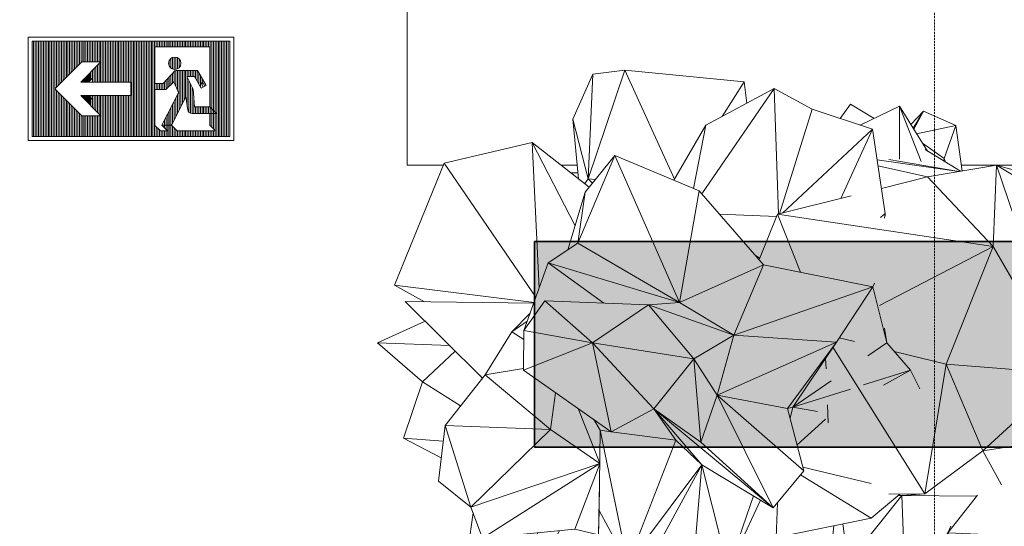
# Model space of a CAD drawing. Header units: millimetres. Extents: x 2016 to 102618, y -16590 to 68005.
# Tile 90 of 256: x 11900 to 14771, y 56147 to 57624. Entities that reach past the tile are written whole.
import ezdxf

# ---------------------------------------------------------------- set-up
doc = ezdxf.new("R2010")
doc.units = ezdxf.units.MM
doc.linetypes.add('dash 6_3', pattern=[9, 6, -3])
for name, color, linetype, lineweight in [('A-ANNO-NOTE', 131, 'Continuous', 5), ('A-DETL', 90, 'Continuous', 18), ('I-WALL', 2, 'Continuous', 13), ('L-PLNT', 71, 'Continuous', 13)]:
    doc.layers.add(name, color=color, linetype=linetype, lineweight=lineweight)
doc.layers.add('Water', color=131, linetype='Continuous')

# ---------------------------------------------------------------- blocks, each defined once
blk = doc.blocks.new('Enscape AssetDefinition - Ficus 1 - Enscape AssetDefinition - Ficus 1-940401-00 Begane grond')
at = {"layer": 'L-PLNT'}
for p, q in [((-284.8, 758.1), (-255.3, 800.3)), ((-186.4, 758.2), (-255.3, 800.3)), ((-79.1, 740.6), (-42.5, 779.5)), ((-72.5, 730), (-42.5, 779.5)), ((-42.5, 779.5), (-70.5, 726.9)), ((-42.5, 779.5), (51.7, 737.2)), ((51.7, 737.2), (-62.3, 713.6)), ((51.7, 737.2), (18.5, 641)), ((70.3, 604.8), (51.7, 737.2)), ((-45.1, 685.9), (18.5, 641)), ((65.6, 604), (-37.8, 667.2)), ((60.4, 603.1), (-177.6, 637.6)), ((61.1, 603.2), (-143, 638.8)), ((18.5, 641), (16.6, 634)), ((18.5, 641), (22, 630.7)), ((-30.6, 587.5), (-175, 620.5)), ((171, 622.1), (-30.6, 587.5)), ((171, 622.1), (160.6, 384.4)), ((375.1, 14.1), (171, 622.1)), ((171, 622.1), (296.9, 586.7)), ((171, 622.1), (293.7, 546.8)), ((-30.6, 587.5), (-165, 554.1)), ((160.6, 384.4), (-30.6, 587.5)), ((-252.7, 532.3), (-467.4, 478.9)), ((-467.4, 478.9), (-520.7, 349.3)), ((160.6, 384.4), (-467.4, 478.9)), ((-467.4, 478.9), (-401, 309.7)), ((160.6, 384.4), (-170.2, 212.5)), ((23.6, 41.3), (160.6, 384.4)), ((375.1, 14.1), (160.6, 384.4)), ((360.1, 267.4), (375.1, 14.1)), ((-287.6, 118.7), (-243.7, 107.8)), ((449.3, 121.9), (375.1, 14.1)), ((-306.1, 90.8), (-38.6, -336.8)), ((-327.4, 58.9), (-326.2, 27.7)), ((-127.3, 78.9), (23.6, 41.3)), ((23.6, 41.3), (-38.6, -336.8)), ((375.1, 14.1), (23.6, 41.3)), ((23.6, 41.3), (130.6, -211.3)), ((375.1, 14.1), (130.6, -211.3)), ((425.8, -142.2), (375.1, 14.1)), ((-322.1, -77.4), (-320, -129.7)), ((382.2, -172.5), (130.6, -211.3)), ((130.6, -211.3), (-38.6, -336.8)), ((185.2, -310.1), (130.6, -211.3)), ((-262, -537.4), (-105.3, -341.2)), ((-142.8, -337.7), (-38.6, -336.8)), ((-105.3, -341.2), (-117.3, -342.2)), ((-116, -341.1), (-105.3, -341.2)), ((-38.6, -336.8), (-105.3, -341.2)), ((113.1, -343.1), (-105.3, -341.2)), ((-105.3, -341.2), (-93.2, -666.9)), ((2.4, -562.9), (-93.2, -666.9)), ((-93.2, -666.9), (-248.5, -638.8)), ((-24, -641.2), (-93.2, -666.9)), ((-243.4, -677.6), (-96.7, -767.7)), ((-96.7, -767.7), (-42.3, -681)), ((-96.7, -767.7), (-295.1, -709.7)), ((-96.7, -767.7), (-41.4, -688.9))]:
    blk.add_line(p, q, dxfattribs=at)
blk = doc.blocks.new('Enscape AssetDefinition - Tree 07 - Enscape AssetDefinition - Tree 07-998198-00 Begane grond')
at = {"layer": 'L-PLNT'}
for p, q in [((-361.6, 1151.6), (-482.4, 1139.1)), ((-482.4, 1139.1), (-853, 827.2)), ((-482.4, 1139.1), (-558.7, 970.5)), ((-332.6, 1127.7), (-558.7, 970.5)), ((-196.5, 1099.6), (-162.3, 1077.1)), ((-558.7, 970.5), (-162.3, 1077.1)), ((-162.3, 1077.1), (-170.9, 879.1)), ((-52.7, 990.7), (-162.3, 1077.1)), ((-142.9, 1068.8), (-162.3, 1077.1)), ((-558.7, 970.5), (-853, 827.2)), ((-558.7, 970.5), (-584.1, 540.8)), ((-558.7, 970.5), (-170.9, 879.1)), ((-771.1, 905.2), (-857.5, 862.4)), ((-771.1, 905.2), (-782.9, 886.2)), ((-761.5, 904.2), (-771.1, 905.2)), ((-798.6, 873), (-1137.3, 812.3)), ((-584.1, 540.8), (-170.9, 879.1)), ((102.4, 805.8), (-170.9, 879.1)), ((-170.9, 879.1), (150, 434)), ((794, 835.7), (994.2, 495.3)), ((-1395.6, 473.9), (-1137.3, 812.3)), ((-1206.1, 665.2), (-853, 827.2)), ((-1137.3, 812.3), (-1206.1, 665.2)), ((-853, 827.2), (-1137.3, 812.3)), ((-853, 827.2), (-969.3, 359.9)), ((-853, 827.2), (-584.1, 540.8)), ((723.2, 829.9), (627.5, 704.8)), ((1007.5, 716.9), (855.9, 821.9)), ((512.2, 724.4), (627.5, 704.8)), ((150, 434), (627.5, 704.8)), ((627.5, 704.8), (402.9, 335.5)), ((711.1, 133), (627.5, 704.8)), ((994.2, 495.3), (627.5, 704.8)), ((1007.5, 716.9), (994.2, 495.3)), ((1007.5, 716.9), (1068.2, 469.1)), ((-1395.6, 473.9), (-1206.1, 665.2)), ((-1206.1, 665.2), (-969.3, 359.9)), ((-1098.2, 256.1), (-1206.1, 665.2)), ((198.1, 658.5), (150, 434)), ((-1027.2, 332.3), (-584.1, 540.8)), ((-969.3, 359.9), (-584.1, 540.8)), ((-584.1, 540.8), (-681.8, 393.8)), ((-584.1, 540.8), (150, 434)), ((-373.3, 262.6), (-584.1, 540.8)), ((994.2, 495.3), (711.1, 133)), ((858.5, 56.6), (994.2, 495.3)), ((1068.2, 469.1), (994.2, 495.3)), ((-1254.5, -42.6), (-1395.6, 473.9)), ((-1119.9, 232.8), (-1395.6, 473.9)), ((864.2, 53.6), (1068.2, 469.1)), ((1068.2, 469.1), (984.6, 91.2)), ((150, 434), (-373.3, 262.6)), ((150, 434), (402.9, 335.5)), ((309.6, 128.9), (150, 434)), ((-681.8, 393.8), (-1027.2, 332.3)), ((-681.8, 393.8), (-836.3, 213.4)), ((-373.3, 262.6), (-681.8, 393.8)), ((-969.3, 359.9), (-1027.2, 332.3)), ((-1174.1, 174.7), (-1027.2, 332.3)), ((-1083.4, -244.1), (-1027.2, 332.3)), ((-836.3, 213.4), (-1027.2, 332.3)), ((402.9, 335.5), (309.6, 128.9)), ((402.9, 335.5), (711.1, 133)), ((402.9, 335.5), (609, -28)), ((-373.3, 262.6), (-836.3, 213.4)), ((-373.3, 262.6), (-642.8, -40)), ((-113.7, 51.9), (-373.3, 262.6)), ((-373.3, 262.6), (309.6, 128.9)), ((-836.3, 213.4), (-1083.4, -244.1)), ((-642.8, -40), (-836.3, 213.4)), ((-1262.4, -275), (-1174.1, 174.7)), ((-1083.4, -244.1), (-1174.1, 174.7)), ((-113.7, 51.9), (309.6, 128.9)), ((609, -28), (309.6, 128.9)), ((309.6, 128.9), (484.5, -383.6)), ((711.1, 133), (609, -28)), ((991.9, -12.6), (711.1, 133)), ((889.7, 40.4), (984.6, 91.2)), ((984.6, 91.2), (1150.6, -323.8)), ((1007.6, -66.9), (984.6, 91.2)), ((-1274.9, 32.3), (-1419.9, -399.9)), ((-1275.4, 34), (-1389.2, -292.3)), ((-1254.5, -42.6), (-1202.1, 32.2)), ((-642.8, -40), (-113.7, 51.9)), ((-184.1, -341.3), (-113.7, 51.9)), ((-113.7, 51.9), (484.5, -383.6)), ((609, -28), (484.5, -383.6)), ((609, -28), (991.9, -12.6)), ((609, -28), (769.9, -288.7)), ((769.9, -288.7), (991.9, -12.6)), ((1074.7, -300.1), (991.9, -12.6)), ((-1419.9, -399.9), (-1254.5, -42.6)), ((-1254.5, -42.6), (-1217.9, -48.6)), ((-1226.7, -93.1), (-1254.5, -42.6)), ((-1083.4, -244.1), (-642.8, -40)), ((-701, -472.6), (-642.8, -40)), ((-184.1, -341.3), (-642.8, -40)), ((-1083.4, -244.1), (-1262.4, -275)), ((-955.8, -887.5), (-1083.4, -244.1)), ((-679.5, -873.1), (-1083.4, -244.1)), ((-1083.4, -244.1), (-701, -472.6)), ((-1170.9, -575.3), (-1262.4, -275)), ((-955.8, -887.5), (-1262.4, -275)), ((-1262.4, -275), (-1013.1, -902.3)), ((-1419.9, -399.9), (-1389.2, -292.3)), ((484.5, -383.6), (769.9, -288.7)), ((769.9, -288.7), (574.6, -789.3)), ((769.9, -288.7), (1074.7, -300.1)), ((807.2, -583.9), (769.9, -288.7)), ((807.2, -583.9), (1074.7, -300.1)), ((-701, -472.6), (-184.1, -341.3)), ((-203.3, -735.6), (-184.1, -341.3)), ((-184.1, -341.3), (484.5, -383.6)), ((270.1, -602.1), (-184.1, -341.3)), ((1150.6, -323.8), (976.6, -689.5)), ((1058.1, -415), (1045.8, -330.7)), ((1150.6, -323.8), (1058.1, -415)), ((1027.6, -350), (1058.1, -415)), ((-1419.9, -399.9), (-1219.9, -414.4)), ((-1419.9, -399.9), (-1115.8, -923.2)), ((-1419.9, -399.9), (-1407.3, -574.4)), ((270.1, -602.1), (484.5, -383.6)), ((484.5, -383.6), (574.6, -789.3)), ((921.5, -462.6), (1058.1, -415)), ((976.6, -689.5), (1058.1, -415)), ((-679.5, -873.1), (-701, -472.6)), ((-203.3, -735.6), (-701, -472.6)), ((976.6, -689.5), (858.2, -529.7)), ((-1407.3, -574.4), (-1115.8, -923.2)), ((-1013.1, -902.3), (-1170.9, -575.3)), ((-203.3, -735.6), (270.1, -602.1)), ((205.9, -913.7), (270.1, -602.1)), ((270.1, -602.1), (574.6, -789.3)), ((807.2, -583.9), (478.6, -1046.5)), ((574.6, -789.3), (807.2, -583.9)), ((807.2, -583.9), (701.3, -733.9)), ((701.3, -733.9), (976.6, -689.5)), ((741.1, -875.1), (976.6, -689.5)), ((976.6, -689.5), (904, -774.8)), ((-1115.8, -923.2), (-1089.3, -744.4)), ((-203.3, -735.6), (-679.5, -873.1)), ((-141.6, -981.6), (-203.3, -735.6)), ((-203.3, -735.6), (205.9, -913.7)), ((478.6, -1046.5), (701.3, -733.9)), ((701.3, -733.9), (741.1, -875.1)), ((741.1, -875.1), (904, -774.8)), ((778.3, -1110.3), (904, -774.8)), ((886.2, -972.4), (918.7, -757.6)), ((904, -774.8), (886.2, -972.4)), ((205.9, -913.7), (574.6, -789.3)), ((574.6, -789.3), (478.6, -1046.5)), ((-1013.1, -902.3), (-955.8, -887.5)), ((-679.5, -873.1), (-955.8, -887.5)), ((-684.7, -1097.5), (-955.8, -887.5)), ((-684.7, -1097.5), (-679.5, -873.1)), ((-141.6, -981.6), (-679.5, -873.1)), ((531.5, -1164.7), (741.1, -875.1)), ((599.1, -877.4), (741.1, -875.1)), ((741.1, -875.1), (778.3, -1110.3)), ((-627.1, -1153.3), (-1013.1, -902.3)), ((-1013.1, -902.3), (-861.7, -1021.1)), ((-684.7, -1097.5), (-1013.1, -902.3)), ((205.9, -913.7), (-141.6, -981.6)), ((205.9, -913.7), (478.6, -1046.5)), ((-1115.8, -923.2), (-861.7, -1021.1)), ((-1003, -1322.5), (-1115.8, -923.2)), ((778.3, -1110.3), (886.2, -972.4)), ((-141.6, -981.6), (-684.7, -1097.5)), ((-141.6, -981.6), (-627.1, -1153.3)), ((-197.7, -1049.3), (-141.6, -981.6)), ((-141.6, -981.6), (478.6, -1046.5)), ((-1003, -1322.5), (-861.7, -1021.1)), ((-684.7, -1504.8), (-861.7, -1021.1)), ((-627.1, -1153.3), (-861.7, -1021.1)), ((-197.7, -1049.3), (-627.1, -1153.3)), ((-197.7, -1049.3), (-364.2, -1207.3)), ((-197.7, -1049.3), (478.6, -1046.5)), ((23.4, -1377.2), (-197.7, -1049.3)), ((-197.7, -1049.3), (265.5, -1091.7)), ((478.6, -1046.5), (265.5, -1091.7)), ((302.5, -1348.4), (434.5, -1055.9)), ((482.9, -1040.6), (531.5, -1164.7)), ((-684.7, -1097.5), (-627.1, -1153.3)), ((23.4, -1377.2), (265.5, -1091.7)), ((302.5, -1348.4), (265.5, -1091.7)), ((415.7, -1097.6), (531.5, -1164.7)), ((778.3, -1110.3), (528.5, -1258)), ((531.5, -1164.7), (778.3, -1110.3)), ((531.5, -1164.7), (395.6, -1142.1)), ((-684.7, -1504.8), (-627.1, -1153.3)), ((-364.2, -1207.3), (-627.1, -1153.3)), ((531.5, -1164.7), (528.5, -1258)), ((369.9, -1199.1), (528.5, -1258)), ((-364.2, -1207.3), (-684.7, -1504.8)), ((-222, -1444.9), (-364.2, -1207.3)), ((23.4, -1377.2), (-364.2, -1207.3)), ((-783.9, -1556.8), (-1003, -1322.5)), ((-684.7, -1504.8), (-1003, -1322.5)), ((-222, -1444.9), (302.5, -1348.4)), ((302.5, -1348.4), (23.4, -1377.2)), ((23.4, -1377.2), (-222, -1444.9)), ((-31.3, -1409.8), (-429.1, -1636.5)), ((-19.4, -1407.6), (-266.1, -1593.3)), ((-222, -1444.9), (-684.7, -1504.8)), ((-222, -1444.9), (-429.1, -1636.5)), ((-684.7, -1504.8), (-783.9, -1556.8)), ((-429.1, -1636.5), (-684.7, -1504.8)), ((-429.1, -1636.5), (-783.9, -1556.8)), ((-266.1, -1593.3), (-429.1, -1636.5))]:
    blk.add_line(p, q, dxfattribs=at)
blk = doc.blocks.new('Enscape AssetDefinition - Palm 14 - Enscape AssetDefinition - Palm 14-991509-00 Begane grond')
at = {"layer": 'L-PLNT'}
for p, q in [((-327.2, 582), (-220.5, 899)), ((-220.5, 899), (-313.6, 887.6)), ((-76, 581), (-220.5, 899)), ((126.7, 865.4), (-220.5, 899)), ((-372, 755.9), (-313.6, 887.6)), ((-327.2, 582), (-313.6, 887.6)), ((62.7, 764.3), (126.7, 865.4)), ((126.7, 865.4), (134.5, 802.6)), ((214.8, 845.4), (3.6, 538)), ((15.1, 739), (214.8, 845.4)), ((214.8, 845.4), (325.6, 785.5)), ((214.8, 845.4), (226.9, 479.5)), ((325.6, 785.5), (229.9, 480.2)), ((325.6, 785.5), (501.2, 726.5)), ((464.9, 738.7), (580.2, 793.7)), ((579.5, 639.4), (580.2, 793.7)), ((643.5, 633), (580.2, 793.7)), ((580.2, 793.7), (661.1, 663.1)), ((-355.5, 582.5), (-372, 755.9)), ((-327.2, 582), (-372, 755.9)), ((-77.8, 577.8), (15.1, 739)), ((15.1, 739), (-20.5, 553.8)), ((238.9, 482.4), (501.2, 726.5)), ((501.2, 726.5), (409.1, 524.7)), ((501.2, 726.5), (538.1, 480.8)), ((-490.7, 688.5), (-747, 627.5)), ((-365.8, 444.9), (-490.7, 688.5)), ((-490.7, 688.5), (-470.5, 263)), ((-324.4, 558.1), (-490.7, 688.5)), ((-249.9, 649.9), (-358.1, 394.6)), ((-249.9, 649.9), (-336.5, 543.1)), ((-249.9, 649.9), (-61.1, 221.4)), ((-4.2, 547), (-249.9, 649.9)), ((-747, 627.5), (-892.7, 272.1)), ((-480.1, 236.6), (-747, 627.5)), ((-327.2, 582), (-337.1, 568.1)), ((-314.8, 569.9), (-327.2, 582)), ((-327.2, 582), (-315.1, 569.5)), ((-327.2, 582), (-306.4, 580.3)), ((-4.2, 547), (-61.1, 221.4)), ((183.2, 331.5), (-4.2, 547)), ((-336.5, 543.1), (-386.6, 375.4)), ((-336.5, 543.1), (-358.1, 394.6)), ((54.8, 479.2), (221.8, 471.8)), ((524.3, 469), (538.1, 480.8)), ((538.1, 480.8), (536.4, 467.2)), ((538.1, 480.8), (537.8, 474.2)), ((-358.1, 394.6), (-443.8, 337)), ((-358.1, 394.6), (-61.1, 221.4)), ((159, 359.3), (172.1, 350.9)), ((-443.8, 337), (-515.1, 139.8)), ((-443.8, 337), (-282.4, 219.8)), ((-61.1, 221.4), (-443.8, 337)), ((-61.1, 221.4), (183.2, 331.5)), ((183.2, 331.5), (96.7, 125.8)), ((183.2, 331.5), (502, 267.3)), ((-485.5, 221.7), (-892.7, 272.1)), ((-892.7, 272.1), (-804.6, 223.9)), ((96.7, 125.8), (502, 267.3)), ((396.2, 106.1), (502, 267.3)), ((502, 267.3), (507.4, 277.9)), ((543.2, 104.1), (502, 267.3)), ((-635.4, 1.3), (-861.4, 224.6)), ((-486.1, 219.8), (-861.4, 224.6)), ((-515.1, 139.8), (-454.2, 226.3)), ((-454.2, 226.3), (-152.1, 214.8)), ((-315.3, 104.2), (-454.2, 226.3)), ((-152.1, 214.8), (-315.3, 104.2)), ((-61.1, 221.4), (-152.1, 214.8)), ((-152.1, 214.8), (96.7, 125.8)), ((-20.1, 57.6), (-152.1, 214.8)), ((-61.1, 221.4), (96.7, 125.8)), ((-496.8, 190.5), (-550, 135.7)), ((-802.7, 166.6), (-941.4, 104.3)), ((-550, 135.7), (-505.4, 166.7)), ((536.6, 147.1), (543.2, 104.1)), ((-628.3, 10.2), (-550, 135.7)), ((-550, 135.7), (-515.4, 113.6)), ((-516.6, 24.2), (-515.1, 139.8)), ((-315.3, 104.2), (-515.1, 139.8)), ((96.7, 125.8), (-20.1, 57.6)), ((48.6, -48.4), (96.7, 125.8)), ((396.2, 106.1), (96.7, 125.8)), ((-941.4, 104.3), (-811, -10.3)), ((-730.9, 95.7), (-941.4, 104.3)), ((-516.6, 24.2), (-315.3, 104.2)), ((-135.9, -88.6), (-315.3, 104.2)), ((-315.3, 104.2), (-260.5, -155.3)), ((-20.1, 57.6), (-315.3, 104.2)), ((48.6, -48.4), (396.2, 106.1)), ((253.4, -87.5), (396.2, 106.1)), ((269.3, -83.9), (396.2, 106.1)), ((543.2, 104.1), (487.7, 66)), ((543.2, 104.1), (611.6, 24.2)), ((-715.1, 80), (-811, -10.3)), ((-135.9, -88.6), (-20.1, 57.6)), ((0.8, -186.1), (-20.1, 57.6)), ((48.6, -48.4), (-20.1, 57.6)), ((-628.3, 10.2), (-516.5, 28.9)), ((-744.6, -136.9), (-628.3, 10.2)), ((-642, 7.8), (-636.6, -0.3)), ((-437.7, -148.9), (-628.3, 10.2)), ((-260.5, -155.3), (-516.6, 24.2)), ((611.6, 24.2), (474.7, -19)), ((611.6, 24.2), (533.1, -19.3)), ((611.6, 24.2), (639.2, -30.3)), ((-866.2, -174), (-811, -10.3)), ((-811, -10.3), (-699.4, -79.7)), ((381, -7.2), (269.3, -83.9)), ((-437.7, -148.9), (-422.8, -41.5)), ((0.8, -186.1), (48.6, -48.4)), ((212, -377.1), (48.6, -48.4)), ((48.6, -48.4), (253.4, -87.5)), ((48.6, -48.4), (300.9, -269.3)), ((437.4, -30.8), (269.3, -83.9)), ((253.4, -87.5), (269.3, -83.9)), ((260.8, -116.1), (269.3, -83.9)), ((269.3, -83.9), (340.8, -96.2)), ((-293.9, -246.8), (-357.2, -87.5)), ((-260.5, -155.3), (-135.9, -88.6)), ((-72.5, -180.3), (-135.9, -88.6)), ((3.5, -251.5), (-135.9, -88.6)), ((212, -377.1), (-135.9, -88.6)), ((-135.9, -88.6), (0.8, -186.1)), ((300.9, -269.3), (253.4, -87.5)), ((-764, -299.7), (-744.6, -136.9)), ((-669.4, -375), (-744.6, -136.9)), ((-437.7, -148.9), (-744.6, -136.9)), ((-292.7, -150.4), (-310.9, -120)), ((364.5, -119), (281.2, -193.9)), ((-437.7, -148.9), (-669.4, -375)), ((-293.9, -247.6), (-437.7, -148.9)), ((-295.6, -385.5), (-292.7, -150.4)), ((-292.7, -150.4), (-260.5, -155.3)), ((-292.7, -150.4), (-212, -539.6)), ((-72.5, -180.3), (-260.5, -155.3)), ((-755.9, -231.3), (-866.2, -174)), ((-750.2, -183.1), (-866.2, -174)), ((-212, -539.6), (-72.5, -180.3)), ((3.5, -251.5), (-72.5, -180.3)), ((212, -377.1), (0.8, -186.1)), ((-669.4, -375), (-293.9, -248.1)), ((-635.9, -466.2), (-293.9, -248.2)), ((-366.5, -439.6), (-293.9, -249.1)), ((3.5, -251.5), (-219.3, -662.6)), ((3.5, -251.5), (-212, -539.6)), ((-27.9, -635.5), (3.5, -251.5)), ((80.5, -557.1), (3.5, -251.5)), ((3.5, -251.5), (212, -377.1)), ((212, -377.1), (300.9, -269.3)), ((497, -407.7), (291.4, -280.8)), ((497, -306), (298.1, -258.4)), ((-669.4, -375), (-764, -299.7)), ((-297.6, -455.7), (-294.6, -304.4)), ((154.5, -342.5), (80.5, -557.1)), ((497, -407.7), (580.5, -337.4)), ((80.5, -557.1), (175.1, -354.9)), ((220.6, -463.7), (224, -362.5)), ((-663.3, -391.7), (-686.2, -552.6)), ((-669.4, -375), (-635.9, -466.2)), ((-295.6, -385.5), (-297.6, -455.7)), ((-212, -539.6), (-295.6, -385.5)), ((497, -407.7), (220.6, -463.7)), ((357.2, -708.2), (388.7, -429.6)), ((453.3, -711.8), (415, -424.3)), ((-366.5, -439.6), (-635.9, -466.2)), ((-599.4, -744.8), (-307.4, -455.7)), ((-476.8, -450.5), (-446.8, -505.4)), ((-446.8, -505.4), (-411.7, -444.1)), ((-307.4, -455.7), (-446.8, -505.4)), ((-366.5, -439.6), (-297.6, -455.7)), ((-307.4, -455.7), (-308.6, -453.1)), ((-300.3, -455), (-307.4, -455.7)), ((-241.7, -849.8), (-307.4, -455.7)), ((-219.3, -662.6), (-297.6, -455.7)), ((-297.6, -455.7), (-212, -539.6)), ((-638.1, -460.3), (-686.2, -552.6)), ((220.6, -463.7), (80.5, -557.1)), ((-446.8, -505.4), (-686.2, -552.6)), ((-677.4, -694.2), (-446.8, -505.4)), ((-446.8, -505.4), (-599.4, -744.8)), ((166.2, -500), (357.2, -708.2)), ((441.9, -510.8), (423.7, -489.7)), ((-219.3, -662.6), (-212, -539.6)), ((113.6, -535), (101, -823.4)), ((-686.2, -552.6), (-677.4, -694.2)), ((80.5, -557.1), (-27.9, -635.5)), ((-43.3, -738), (40.8, -585.8)), ((-241.7, -849.8), (-81.6, -643.1)), ((-241.7, -849.8), (-195.9, -659.3)), ((-27.9, -635.5), (-219.3, -662.6)), ((-43.3, -738), (-75.3, -642.2)), ((-43.3, -738), (-54.9, -639.3)), ((-677.4, -694.2), (-599.4, -744.8)), ((101, -823.4), (357.2, -708.2)), ((453.3, -711.8), (357.2, -708.2)), ((-599.4, -744.8), (-241.7, -849.8)), ((-599.4, -744.8), (-348.7, -882.4)), ((-43.3, -738), (101, -823.4)), ((-348.7, -882.4), (-241.7, -849.8))]:
    blk.add_line(p, q, dxfattribs=at)
blk = doc.blocks.new('NLRS_00_NEN-EN ISO 7010_E001 - vluchtweg links-4415713-00 Begane grond')
at = {"layer": 'A-ANNO-NOTE', "lineweight": 9}
for p, q in [((-3, 0), (-3, -3.015)), ((3, 0), (-3, 0)), ((-2.883, -0.117), (2.883, -0.117)), ((-2.883, -2.898), (-2.883, -0.117)), ((-2.835, -0.117), (-2.835, -2.898)), ((-2.788, -0.117), (-2.788, -2.898)), ((-2.74, -0.117), (-2.74, -2.898)), ((-2.692, -0.117), (-2.692, -2.898)), ((-2.645, -0.117), (-2.645, -2.898)), ((-2.597, -0.117), (-2.597, -2.898)), ((-2.549, -0.117), (-2.549, -2.898)), ((-2.502, -0.117), (-2.502, -2.898)), ((-2.454, -0.117), (-2.454, -2.898)), ((-2.406, -0.117), (-2.406, -2.898)), ((-2.359, -0.117), (-2.359, -2.898)), ((-2.311, -0.117), (-2.311, -2.898)), ((-2.263, -0.117), (-2.263, -2.898)), ((-2.216, -0.117), (-2.216, -2.898)), ((-2.168, -0.117), (-2.168, -1.459)), ((-2.12, -0.117), (-2.12, -1.411)), ((-2.073, -0.117), (-2.073, -1.364)), ((-2.025, -0.117), (-2.025, -1.316)), ((-1.978, -0.117), (-1.978, -1.268)), ((-1.93, -0.117), (-1.93, -1.221)), ((-1.882, -0.117), (-1.882, -1.173)), ((-1.835, -0.117), (-1.835, -1.125)), ((-1.787, -0.117), (-1.787, -1.078)), ((-1.739, -0.117), (-1.739, -1.03)), ((-1.692, -0.117), (-1.692, -0.983)), ((-1.644, -0.117), (-1.644, -0.935)), ((-1.596, -0.117), (-1.596, -0.887)), ((-1.549, -0.117), (-1.549, -0.84)), ((-1.501, -0.117), (-1.501, -0.792)), ((-1.453, -0.117), (-1.453, -0.744)), ((-1.406, -0.117), (-1.406, -0.724)), ((-1.358, -0.117), (-1.358, -0.724)), ((-1.31, -0.117), (-1.31, -0.724)), ((-1.263, -0.117), (-1.263, -0.724)), ((-1.215, -0.117), (-1.215, -0.724)), ((-1.167, -0.117), (-1.167, -0.724)), ((-1.12, -0.117), (-1.12, -0.724)), ((-1.072, -0.117), (-1.072, -0.724)), ((-1.025, -0.117), (-1.025, -0.724)), ((-0.977, -0.117), (-0.977, -0.724)), ((-0.929, -0.117), (-0.929, -0.724)), ((-0.882, -0.117), (-0.882, -0.724)), ((-0.834, -0.117), (-0.834, -1.313)), ((-0.786, -0.117), (-0.786, -1.313)), ((-0.739, -0.117), (-0.739, -1.313)), ((-0.691, -0.117), (-0.691, -1.313)), ((-0.643, -0.117), (-0.643, -1.313)), ((-0.596, -0.117), (-0.596, -1.313)), ((-0.548, -0.117), (-0.548, -1.313)), ((-0.5, -0.117), (-0.5, -1.313)), ((-0.453, -0.117), (-0.453, -1.313)), ((-0.405, -0.117), (-0.405, -1.313)), ((-0.357, -0.117), (-0.357, -1.313)), ((-0.31, -0.117), (-0.31, -1.313)), ((-0.262, -0.117), (-0.262, -1.313)), ((-0.214, -0.117), (-0.214, -1.313)), ((-0.167, -0.117), (-0.167, -1.313)), ((-0.119, -0.117), (-0.119, -1.313)), ((-0.071, -0.117), (-0.071, -1.313)), ((-0.024, -0.117), (-0.024, -1.313)), ((0.024, -0.117), (0.024, -2.898)), ((0.071, -0.117), (0.071, -2.898)), ((0.119, -0.117), (0.119, -2.898)), ((0.167, -0.117), (0.167, -2.898)), ((0.214, -0.117), (0.214, -2.898)), ((0.262, -0.117), (0.262, -2.898)), ((0.31, -0.117), (0.31, -2.898)), ((0.357, -0.117), (0.357, -2.898)), ((0.405, -0.117), (0.405, -2.898)), ((0.453, -0.117), (0.453, -2.898)), ((0.5, -0.117), (0.5, -2.898)), ((0.548, -0.117), (0.548, -2.898)), ((0.596, -0.117), (0.596, -2.898)), ((0.643, -0.117), (0.643, -2.898)), ((0.691, -0.117), (0.691, -2.898)), ((0.696, -0.279), (2.304, -0.279)), ((0.696, -1.356), (0.696, -0.279)), ((0.739, -0.117), (0.739, -0.279)), ((0.786, -0.117), (0.786, -0.279)), ((0.834, -0.117), (0.834, -0.279)), ((0.882, -0.117), (0.882, -0.279)), ((0.929, -0.117), (0.929, -0.279)), ((0.977, -0.117), (0.977, -0.279)), ((1.025, -0.117), (1.025, -0.279)), ((1.072, -0.117), (1.072, -0.279)), ((1.12, -0.117), (1.12, -0.279)), ((1.167, -0.117), (1.167, -0.279)), ((1.215, -0.117), (1.215, -0.279)), ((1.263, -0.117), (1.263, -0.279)), ((1.31, -0.117), (1.31, -0.279)), ((1.358, -0.117), (1.358, -0.279)), ((1.406, -0.117), (1.406, -0.279)), ((1.453, -0.117), (1.453, -0.279)), ((1.501, -0.117), (1.501, -0.279)), ((1.549, -0.117), (1.549, -0.279)), ((1.596, -0.117), (1.596, -0.279)), ((1.644, -0.117), (1.644, -0.279)), ((1.692, -0.117), (1.692, -0.279)), ((1.739, -0.117), (1.739, -0.279)), ((1.787, -0.117), (1.787, -0.279)), ((1.835, -0.117), (1.835, -0.279)), ((1.882, -0.117), (1.882, -0.279)), ((1.93, -0.117), (1.93, -0.279)), ((1.977, -0.117), (1.977, -0.279)), ((2.026, -0.117), (2.026, -0.279)), ((2.073, -0.117), (2.073, -0.279)), ((2.121, -0.117), (2.121, -0.279)), ((2.169, -0.117), (2.169, -0.279)), ((2.216, -0.117), (2.216, -0.279)), ((2.264, -0.117), (2.264, -0.279)), ((2.304, -0.279), (2.304, -2.033)), ((2.311, -0.117), (2.311, -2.578)), ((2.359, -0.117), (2.359, -2.625)), ((2.406, -0.117), (2.406, -2.673)), ((2.454, -0.117), (2.454, -2.721)), ((2.502, -0.117), (2.502, -2.898)), ((2.549, -0.117), (2.549, -2.898)), ((2.597, -0.117), (2.597, -2.898)), ((2.645, -0.117), (2.645, -2.898)), ((2.692, -0.117), (2.692, -2.898)), ((2.74, -0.117), (2.74, -2.898)), ((2.788, -0.117), (2.788, -2.898)), ((2.835, -0.117), (2.835, -2.898)), ((2.883, -0.117), (2.883, -2.898)), ((3, -3.015), (3, 0)), ((-1.433, -0.724), (-2.216, -1.507)), ((-0.875, -0.724), (-1.464, -1.313)), ((-0.875, -0.724), (-1.433, -0.724)), ((-0.977, -0.825), (-0.977, -1.313)), ((-0.929, -0.777), (-0.929, -1.313)), ((-0.882, -0.724), (-0.882, -1.313)), ((1.12, -0.675), (1.12, -0.851)), ((1.167, -0.62), (1.167, -0.906)), ((1.215, -0.593), (1.215, -0.932)), ((1.263, -0.583), (1.263, -0.943)), ((1.31, -0.585), (1.31, -0.94)), ((1.358, -0.601), (1.358, -0.924)), ((1.406, -0.636), (1.406, -0.89)), ((-1.167, -1.051), (-1.429, -1.313)), ((-1.167, -1.096), (-1.384, -1.313)), ((-1.167, -1.146), (-1.334, -1.313)), ((-1.167, -1.016), (-1.167, -1.244)), ((-1.12, -0.968), (-1.12, -1.313)), ((-1.072, -0.92), (-1.072, -1.313)), ((-1.025, -0.873), (-1.025, -1.313)), ((1.292, -0.977), (0.939, -1.356)), ((1.167, -1.11), (1.167, -1.386)), ((1.215, -1.059), (1.215, -1.339)), ((1.263, -1.008), (1.263, -1.33)), ((1.263, -1.008), (1.263, -1.33)), ((1.31, -0.977), (1.31, -1.437)), ((1.946, -0.977), (1.31, -0.977)), ((1.358, -0.977), (1.358, -1.544)), ((1.406, -0.977), (1.406, -2.13)), ((1.453, -0.977), (1.453, -2.037)), ((1.501, -0.977), (1.501, -1.943)), ((1.549, -0.977), (1.549, -1.85)), ((1.596, -0.977), (1.596, -1.756)), ((1.644, -0.977), (1.644, -1.149)), ((1.692, -0.977), (1.692, -1.149)), ((1.739, -0.977), (1.739, -1.149)), ((1.787, -0.977), (1.787, -1.149)), ((1.835, -0.977), (1.835, -1.149)), ((1.882, -0.977), (1.882, -1.205)), ((1.93, -0.977), (1.93, -1.288)), ((2.196, -1.409), (1.946, -0.977)), ((1.978, -1.031), (1.978, -1.37)), ((2.025, -1.114), (2.025, -1.453)), ((0, -1.313), (-1.464, -1.313)), ((-1.167, -1.194), (-1.286, -1.313)), ((-1.12, -1.197), (-1.236, -1.313)), ((0, -1.702), (0, -1.313)), ((0.939, -1.356), (0.696, -1.356)), ((0.739, -1.356), (0.739, -1.531)), ((0.786, -1.356), (0.786, -1.531)), ((0.834, -1.356), (0.834, -1.531)), ((0.882, -1.356), (0.882, -1.531)), ((0.929, -1.356), (0.929, -1.531)), ((0.977, -1.315), (0.977, -1.531)), ((1.022, -1.531), (1.251, -1.303)), ((1.025, -1.264), (1.025, -1.529)), ((1.072, -1.213), (1.072, -1.482)), ((1.12, -1.161), (1.12, -1.434)), ((1.251, -1.303), (1.406, -1.651)), ((1.628, -1.149), (1.85, -1.149)), ((1.817, -1.519), (1.628, -1.149)), ((1.644, -1.18), (1.644, -2.037)), ((1.692, -1.273), (1.692, -2.186)), ((1.739, -1.367), (1.739, -2.216)), ((1.85, -1.149), (2.045, -1.486)), ((2.025, -1.306), (2.11, -1.453)), ((2.045, -1.486), (2.196, -1.409)), ((2.073, -1.196), (2.073, -1.388)), ((2.073, -1.293), (2.153, -1.431)), ((-1.433, -2.291), (-2.216, -1.507)), ((-2.168, -1.556), (-2.168, -2.898)), ((-2.12, -1.603), (-2.12, -2.898)), ((-2.073, -1.651), (-2.073, -2.898)), ((-2.025, -1.699), (-2.025, -2.898)), ((-0.875, -2.291), (-1.464, -1.702)), ((0, -1.702), (-1.464, -1.702)), ((-1.167, -1.953), (-1.418, -1.702)), ((-1.167, -1.906), (-1.372, -1.702)), ((-1.167, -1.86), (-1.325, -1.702)), ((-1.167, -1.815), (-1.28, -1.702)), ((-1.12, -1.815), (-1.233, -1.702)), ((-1.167, -1.702), (-1.167, -1.999)), ((-1.12, -1.702), (-1.12, -2.047)), ((-1.072, -1.702), (-1.072, -2.094)), ((-1.025, -1.702), (-1.025, -2.142)), ((-0.977, -1.702), (-0.977, -2.19)), ((-0.929, -1.702), (-0.929, -2.237)), ((-0.882, -1.702), (-0.882, -2.285)), ((-0.834, -1.702), (-0.834, -2.898)), ((-0.786, -1.702), (-0.786, -2.898)), ((-0.739, -1.702), (-0.739, -2.898)), ((-0.691, -1.702), (-0.691, -2.898)), ((-0.643, -1.702), (-0.643, -2.898)), ((-0.596, -1.702), (-0.596, -2.898)), ((-0.548, -1.702), (-0.548, -2.898)), ((-0.5, -1.702), (-0.5, -2.898)), ((-0.453, -1.702), (-0.453, -2.898)), ((-0.405, -1.702), (-0.405, -2.898)), ((-0.357, -1.702), (-0.357, -2.898)), ((-0.31, -1.702), (-0.31, -2.898)), ((-0.262, -1.702), (-0.262, -2.898)), ((-0.214, -1.702), (-0.214, -2.898)), ((-0.167, -1.702), (-0.167, -2.898)), ((-0.119, -1.702), (-0.119, -2.898)), ((-0.071, -1.702), (-0.071, -2.898)), ((-0.024, -1.702), (-0.024, -2.898)), ((0.696, -1.531), (1.022, -1.531)), ((0.696, -2.57), (0.696, -1.531)), ((1.406, -1.586), (0.904, -2.57)), ((1.358, -1.68), (1.358, -2.224)), ((1.787, -1.46), (1.787, -2.224)), ((1.853, -2.033), (1.817, -1.519)), ((-1.978, -1.746), (-1.978, -2.898)), ((-1.93, -1.794), (-1.93, -2.898)), ((-1.882, -1.841), (-1.882, -2.898)), ((-1.835, -1.889), (-1.835, -2.898)), ((-1.787, -1.937), (-1.787, -2.898)), ((-1.739, -1.984), (-1.739, -2.898)), ((1.182, -2.57), (1.596, -1.756)), ((1.215, -1.96), (1.215, -2.504)), ((1.263, -1.867), (1.263, -2.411)), ((1.31, -1.773), (1.31, -2.317)), ((1.599, -1.751), (1.657, -2.116)), ((1.835, -1.775), (1.835, -2.224)), ((-1.692, -2.032), (-1.692, -2.898)), ((-1.644, -2.08), (-1.644, -2.898)), ((-1.596, -2.127), (-1.596, -2.898)), ((-1.549, -2.175), (-1.549, -2.898)), ((-1.501, -2.223), (-1.501, -2.898)), ((-1.453, -2.27), (-1.453, -2.898)), ((-0.875, -2.291), (-1.433, -2.291)), ((-1.406, -2.291), (-1.406, -2.898)), ((-1.358, -2.291), (-1.358, -2.898)), ((-1.31, -2.291), (-1.31, -2.898)), ((-1.263, -2.291), (-1.263, -2.898)), ((-1.215, -2.291), (-1.215, -2.898)), ((-1.167, -2.291), (-1.167, -2.898)), ((-1.12, -2.291), (-1.12, -2.898)), ((-1.072, -2.291), (-1.072, -2.898)), ((-1.025, -2.291), (-1.025, -2.898)), ((-0.977, -2.291), (-0.977, -2.898)), ((-0.929, -2.291), (-0.929, -2.898)), ((-0.882, -2.291), (-0.882, -2.898)), ((1.072, -2.241), (1.072, -2.898)), ((1.12, -2.147), (1.12, -2.898)), ((1.167, -2.054), (1.167, -2.898)), ((1.787, -2.224), (2.496, -2.224)), ((2.304, -2.033), (1.853, -2.033)), ((1.882, -2.033), (1.882, -2.224)), ((1.93, -2.033), (1.93, -2.224)), ((1.978, -2.033), (1.978, -2.224)), ((2.025, -2.033), (2.025, -2.224)), ((2.073, -2.033), (2.073, -2.224)), ((2.12, -2.033), (2.12, -2.224)), ((2.168, -2.033), (2.168, -2.224)), ((2.216, -2.033), (2.216, -2.224)), ((2.263, -2.033), (2.263, -2.224)), ((2.304, -2.57), (2.304, -2.224)), ((2.496, -2.224), (2.311, -2.039)), ((0.862, -2.736), (0.691, -2.565)), ((0.904, -2.57), (1.072, -2.738)), ((0.904, -2.57), (1.182, -2.57)), ((0.977, -2.428), (0.977, -2.643)), ((1.025, -2.334), (1.025, -2.69)), ((1.182, -2.57), (1.347, -2.736)), ((2.304, -2.57), (2.469, -2.736)), ((0.739, -2.612), (0.739, -2.898)), ((0.786, -2.66), (0.786, -2.898)), ((0.834, -2.708), (0.834, -2.898)), ((0.882, -2.736), (0.882, -2.898)), ((1.072, -2.736), (0.882, -2.736)), ((0.929, -2.736), (0.929, -2.898)), ((0.977, -2.736), (0.977, -2.898)), ((1.025, -2.736), (1.025, -2.898)), ((1.215, -2.604), (1.215, -2.898)), ((1.263, -2.651), (1.263, -2.898)), ((1.31, -2.699), (1.31, -2.898)), ((1.358, -2.736), (1.358, -2.898)), ((2.454, -2.736), (1.358, -2.736)), ((1.406, -2.736), (1.406, -2.898)), ((1.453, -2.736), (1.453, -2.898)), ((1.501, -2.736), (1.501, -2.898)), ((1.549, -2.736), (1.549, -2.898)), ((1.596, -2.736), (1.596, -2.898)), ((1.644, -2.736), (1.644, -2.898)), ((1.692, -2.736), (1.692, -2.898)), ((1.739, -2.736), (1.739, -2.898)), ((1.787, -2.736), (1.787, -2.898)), ((1.835, -2.736), (1.835, -2.898)), ((1.882, -2.736), (1.882, -2.898)), ((1.93, -2.736), (1.93, -2.898)), ((1.978, -2.736), (1.978, -2.898)), ((2.025, -2.736), (2.025, -2.898)), ((2.073, -2.736), (2.073, -2.898)), ((2.12, -2.736), (2.12, -2.898)), ((2.168, -2.736), (2.168, -2.898)), ((2.216, -2.736), (2.216, -2.898)), ((2.263, -2.736), (2.263, -2.898)), ((2.311, -2.736), (2.311, -2.898)), ((2.359, -2.736), (2.359, -2.898)), ((2.406, -2.736), (2.406, -2.898)), ((2.454, -2.736), (2.454, -2.898)), ((-3, -3.015), (3, -3.015)), ((2.883, -2.898), (-2.883, -2.898))]:
    blk.add_line(p, q, dxfattribs=at)
blk.add_circle((1.277, -0.763), 0.18, dxfattribs=at)
blk.add_arc((1.783, -2.096), 0.128, 189, 270, dxfattribs=at)

msp = doc.modelspace()

# ---------------------------------------------------------------- hatches: boundary and pattern name
at = {"layer": 'Water', "transparency": 33554509}
h = msp.add_hatch(color=256, dxfattribs=at)
h.paths.add_polyline_path([(9546.7, 30239.2), (11330, 30239.2), (11330, 32125), (8805, 32125), (8805, 32045), (8488.5, 32045), (8488.5, 30239.2), (9288.3, 30239.2)], flags=0)
h.paths.add_polyline_path([(16277.3, 31435), (16750, 31435), (16750, 31935), (15103.7, 31935), (15103.7, 31435), (16276.3, 31435)], flags=0)
h.paths.add_polyline_path([(15824, 32235), (16600, 32235), (16600, 32900), (14431.5, 32900), (14431.5, 32275), (15103.7, 32275), (15104.1, 32235), (15808.3, 32235)], flags=0)
h.paths.add_polyline_path([(27878.6, 33138.1), (27897, 33142.2), (29991.6, 33780.3), (30002.1, 33784.9), (30011.3, 33791.7), (30018.7, 33800.4), (30024.3, 33812.4), (30026.6, 33821.8), (30026.6, 33833.9), (30024.3, 33844.4), (29749.4, 34642.9), (29741.8, 34656.5), (29737.5, 34662), (29728.6, 34669), (29718.4, 34673.9), (29707.3, 34676.3), (29696, 34676.2), (29685, 34673.6), (27890.2, 34356.4), (27885.1, 34354.9), (27875.2, 34349.3), (27866.9, 34341.5), (27860.5, 34332.1), (27856.4, 34321.5), (27854.8, 34310.2), (27825.7, 33189.3), (27826.8, 33177.5), (27830.6, 33166.4), (27836.9, 33156.4), (27845.4, 33148.2), (27855.5, 33142.2), (27866.8, 33138.8)], flags=0)
h.paths.add_polyline_path([(21720, 42350), (21745.9, 42353.4), (21770, 42363.4), (21790.7, 42379.3), (21806.6, 42400), (21816.6, 42424.1), (21820, 42450), (21818.9, 45222), (21817, 45237.8), (21808, 45260.8), (21790.6, 45283.5), (21774.9, 45296.9), (21752.7, 45307.8), (21728.6, 45313), (21703.9, 45312), (21680.2, 45305.1), (21658.9, 45292.5), (21641.4, 45275.2), (21089.2, 44571.5), (21083.3, 44562.1), (21076.1, 44542.3), (21073.2, 44521.6), (21076.1, 44492.3), (21439.3, 42432.6), (21445.9, 42410.4), (21457.6, 42390.3), (21473.5, 42373.4), (21492.9, 42360.6), (21514.7, 42352.7), (21545.8, 42350), (21609.9, 42350)], flags=0)
h.paths.add_polyline_path([(14874.4, 43470.5), (14902.2, 43472.8), (14921.5, 43478.6), (14942.2, 43490.8), (14959.4, 43507.7), (14972.7, 43530.2), (14979.5, 43551), (14981.3, 43575), (14977.2, 43598.7), (14967.7, 43620.8), (14953.1, 43639.9), (14934.4, 43655), (12781.2, 45000.5), (12760.2, 45010.4), (12737.6, 45015.2), (12714.4, 45014.7), (12692, 45008.9), (12671.5, 44998.1), (12432.8, 44834), (12413.3, 44815.7), (12402.7, 44801.3), (12393.9, 44780.8), (12088.8, 43779.2), (12086, 43762.7), (12089.5, 43733.9), (12097, 43713.1), (12111.5, 43692), (12130.9, 43675.2), (12153.9, 43664), (12179, 43658.9), (14871.6, 43470.7)], flags=0)
h.paths.add_polyline_path([(14188.4, 56377.3), (18575, 56377.3), (18575, 56977.3), (13400.9, 56977.3), (13400.9, 56377.3), (14186.1, 56377.3)], flags=0)

# ---------------------------------------------------------------- linework, layer by layer
at = {"layer": 'A-DETL', "linetype": 'dash 6_3', "lineweight": 13}
msp.add_line((14567, 58570.1), (14567, 46520.1), dxfattribs=at)
at = {"layer": 'A-DETL', "lineweight": 35}
for p, q in [((18575, 56977.3), (13400.9, 56977.3)), ((13400.9, 56977.3), (13400.9, 56377.3)), ((13400.9, 56377.3), (18575, 56377.3))]:
    msp.add_line(p, q, dxfattribs=at)
at = {"layer": 'I-WALL'}
for p, q in [((13030, 57200), (13030, 57675)), ((13136.1, 57200), (13030, 57200)), ((13526, 57200), (13479.1, 57200)), ((14898.8, 57200), (14645.2, 57200)), ((13508.1, 57177.3), (13528.1, 57177.3))]:
    msp.add_line(p, q, dxfattribs=at)

# ---------------------------------------------------------------- block references
at = {"layer": 'A-ANNO-NOTE', "lineweight": 9, "xscale": 100, "yscale": 100, "zscale": 100}
msp.add_blockref('NLRS_00_NEN-EN ISO 7010_E001 - vluchtweg links-4415713-00 Begane grond', (12224.5, 57573.2), dxfattribs=at)
at = {"layer": 'L-PLNT'}
for name, p in [('Enscape AssetDefinition - Palm 14 - Enscape AssetDefinition - Palm 14-991509-00 Begane grond', (13885.2, 56577.9)), ('Enscape AssetDefinition - Ficus 1 - Enscape AssetDefinition - Ficus 1-940401-00 Begane grond', (14577.3, 56577.9))]:
    msp.add_blockref(name, p, dxfattribs=at)
at = {"layer": 'L-PLNT', "rotation": 89.9999999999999}
msp.add_blockref('Enscape AssetDefinition - Tree 07 - Enscape AssetDefinition - Tree 07-998198-00 Begane grond', (15683.4, 56290.3), dxfattribs=at)

doc.saveas('drawing.dxf')
